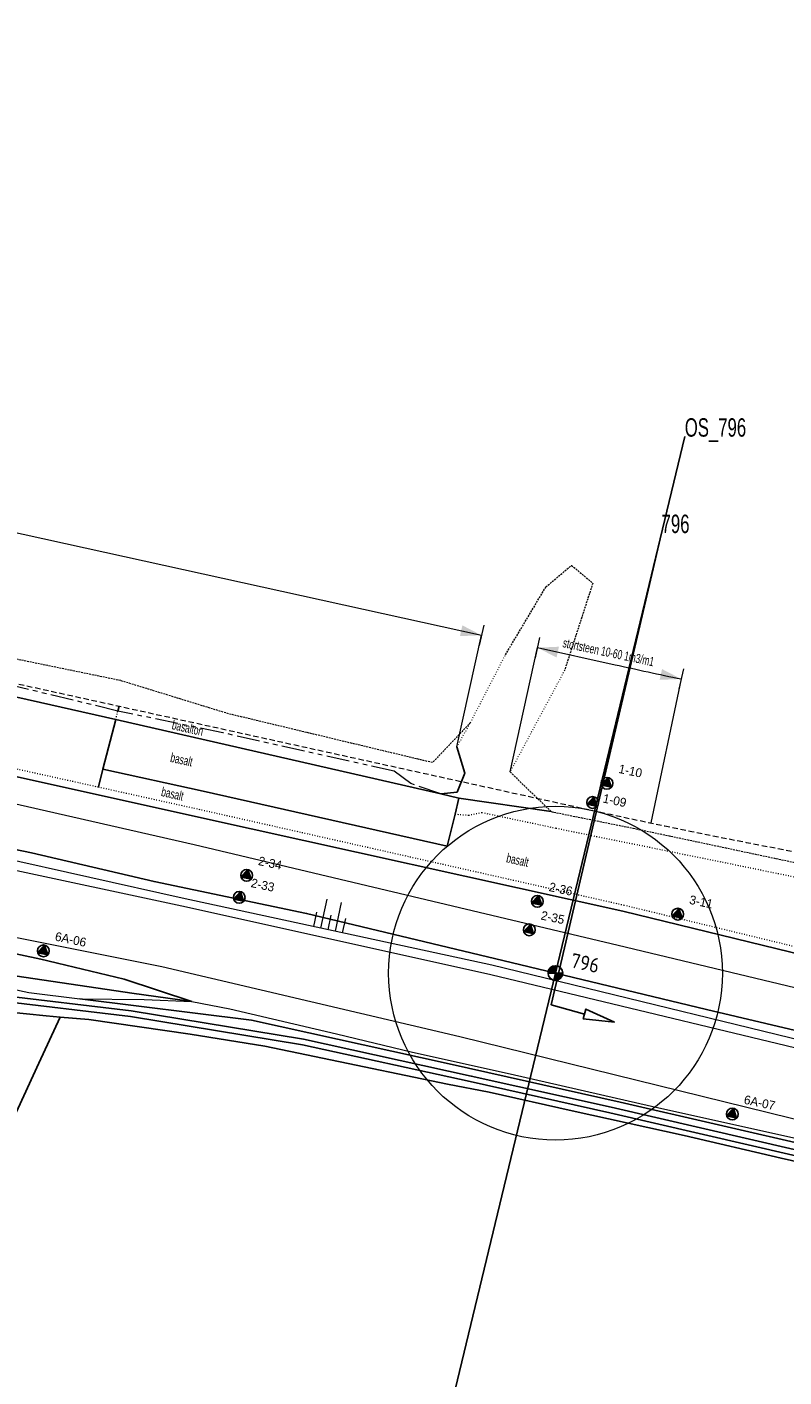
# Model space of a CAD drawing. Header units: metres. Extents: x 63969 to 66720, y 402115 to 403595.
# Tile 13 of 52: x 65232 to 65335, y 403251 to 403435. Entities that reach past the tile are written whole.
import ezdxf
from ezdxf.enums import TextEntityAlignment as Align

# ---------------------------------------------------------------- set-up
doc = ezdxf.new("R2010")
doc.units = ezdxf.units.M
for name, pattern in [('DOT', [0.25, 0, -0.25]), ('HIDDEN', [0.375, 0.25, -0.125]), ('PHANTOM2', [1.25, 0.625, -0.125, 0.125, -0.125, 0.125, -0.125])]:
    doc.linetypes.add(name, pattern=pattern)
doc.layers.get('0').update_dxf_attribs({"linetype": 'CONTINUOUS'})
for name, color, linetype in [('BS-BINNENKRUINLIJN-KPN', 253, 'CONTINUOUS'), ('BS-BINNENTEENLIJN-KPN', 253, 'CONTINUOUS'), ('BS-BOORPUNTEN MET CODE', 2, 'CONTINUOUS'), ('BS-DWP KANT PUIN-STENEN', 253, 'CONTINUOUS'), ('BS-INSTEEK-SLOOT-KPN', 253, 'CONTINUOUS'), ('BS-OVERIG-KPN', 253, 'CONTINUOUS'), ('BS-SCHEIDINGSL-TALUDBEKL-NTZ', 253, 'CONTINUOUS'), ('BS-SCHEIDINGSLIJN-TALUDBEKLEDING', 253, 'CONTINUOUS'), ('BS-STORTSTEENLIJN', 253, 'CONTINUOUS'), ('BS-WATERLIJN-KPN', 253, 'CONTINUOUS'), ('DWARSPROFIEL_LOKATIE', 125, 'CONTINUOUS'), ('DWARSPROFIEL_LOKATIE_INGEMETEN', 1, 'CONTINUOUS'), ('THEORETISCHE_NULLIJN', 125, 'CONTINUOUS')]:
    doc.layers.add(name, color=color, linetype=linetype)
for name, color, linetype, lineweight in [('BS-DIJKPAAL', 2, 'CONTINUOUS', 25), ('BS-DIJKPAALNR', 6, 'CONTINUOUS', 25), ('BS-KANT-KREUKELBERM', 35, 'PHANTOM2', 0), ('BS-KRUINLIJN', 253, 'CONTINUOUS', 0), ('BS-OVERIGE-TEKSTEN', 253, 'CONTINUOUS', 0), ('BS-PERKOENRIJ', 203, 'DOT', 5), ('BS-RASTER', 253, 'RASTER', 0), ('BS-SYMBOOL-TALUD', 253, 'CONTINUOUS', 0), ('BS-TEENLIJN', 253, 'CONTINUOUS', 0), ('BS-TEENSCHOT-INGEMETEN', 11, 'HIDDEN', 13), ('BS-TUSSENBERM', 253, 'CONTINUOUS', 0), ('BS-ZANDLIJN', 2, 'HIDDEN', 20), ('GM-C3D-POINT-BORING @ 1', 2, 'CONTINUOUS', 25), ('GM-C3D-POINT-LABEL_BORING', 7, 'CONTINUOUS', 25)]:
    doc.layers.add(name, color=color, linetype=linetype, lineweight=lineweight)
doc.layers.add('Cirkel ingemeten teen', color=69, linetype='CONTINUOUS', lineweight=9, plot=False)
doc.styles.add('ISO', font='isocp.shx', dxfattribs={"height": 2.5})
doc.linetypes.add('RASTER', pattern='A,3,-2,[200,RASTER,S=0.75,R=0,X=0,Y=0],-2,3', length=10)

# ---------------------------------------------------------------- blocks, each defined once
blk = doc.blocks.new('S03')
at = {"color": 0}
for p, q in [((-2.01, 0), (-2.01, -2.01)), ((-1, 0), (-1, -4.01)), ((0, 0), (0, -2.01)), ((1, 0), (1, -4.01)), ((2.01, 0), (2.01, -2.01))]:
    blk.add_line(p, q, dxfattribs=at)
blk = doc.blocks.new('132')
at = {"layer": 'BS-DIJKPAAL'}
h = blk.add_hatch(color=256, dxfattribs=at)
h.paths.add_polyline_path([(0, 0), (0, 0.1, 0.414214), (-0.1, 0)])
h.paths.add_polyline_path([(0.1, 0), (0, 0), (0, -0.1, 0.414214)])
for p, q in [((-0.1, 0), (0.1, 0)), ((0, -0.1), (0, 0.1))]:
    blk.add_line(p, q, dxfattribs=at)
blk.add_circle((0, 0), 0.1, dxfattribs=at)
blk = doc.blocks.new('PIJLTJE')
at = {"layer": 'DWARSPROFIEL_LOKATIE'}
blk.add_line((0, 4.69), (0, 0), dxfattribs=at)
blk.add_lwpolyline([(0, 8.9), (-0.7, 4.69), (0.7, 4.69)], close=True, dxfattribs=at)
blk = doc.blocks.new('BORING-PBZ')
at = {"layer": 'BS-BOORPUNTEN MET CODE'}
h = blk.add_hatch(color=256, dxfattribs=at)
h.dxf.hatch_style = 1
h.paths.add_polyline_path([(0, 0.8), (-0.69, -0.4), (0.69, -0.4)])
blk.add_lwpolyline([(0, 0.8), (-0.69, -0.4), (0.69, -0.4)], close=True, dxfattribs=at)
blk.add_circle((0, 0), 0.8, dxfattribs=at)
blk = doc.blocks.new('DIM_PIJL')
at = {"layer": 'BS-OVERIGE-TEKSTEN'}
blk.add_line((0, 1.41), (0, -1.41), dxfattribs=at)
at = {"layer": 'BS-OVERIGE-TEKSTEN', "linetype": 'ByBlock'}
blk.add_solid([(-2.83, -0.75), (-2.83, 0.75), (0, 0)], dxfattribs=at)

msp = doc.modelspace()

# ---------------------------------------------------------------- linework, layer by layer
at = {"layer": 'BS-BINNENKRUINLIJN-KPN'}
msp.add_polyline3d([(65228.93, 403309.12, 0), (65233.81, 403308.09, 0), (65245.13, 403305.36, 0), (65254.35, 403302.34, 0)], dxfattribs=at)
at = {"layer": 'BS-BINNENTEENLIJN-KPN'}
msp.add_polyline3d([(65254.35, 403302.34, 0), (65246.18, 403303.47, 0), (65230.62, 403305.79, 0), (65217.67, 403308.89, 0), (65212.87, 403309.68, 0), (65204.08, 403311.68, 0), (65192.74, 403314.18, 0), (65185.08, 403315.6, 0), (65177.83, 403317.46, 0), (65173.48, 403318.16, 0), (65171.65, 403318.46, 0), (65169.67, 403317.52, 0), (65168.14, 403316.42, 0), (65165.88, 403316.59, 0), (65164.23, 403318.18, 0), (65162.83, 403320.27, 0), (65160.69, 403321.05, 0), (65151.79, 403322.84, 0), (65141.6, 403325.31, 0), (65133.77, 403327.05, 0), (65126.69, 403328.33, 0), (65121.83, 403329.38, 0), (65117.3, 403330.53, 0)], dxfattribs=at)
at = {"layer": 'BS-INSTEEK-SLOOT-KPN'}
for points in [[(65239.14, 403302.71, 0), (65262.48, 403299.79, 0), (65289.31, 403293.85, 0), (65312.55, 403288.64, 0), (65339.31, 403282.48, 0), (65362.59, 403276.92, 0), (65383.13, 403272.45, 0), (65398.65, 403268.85, 0)], [(65236.43, 403300.22, 0), (65234.53, 403300.38, 0), (65226.5, 403301.21, 0), (65224.95, 403301.05, 0), (65223.78, 403300.47, 0), (65223.03, 403299.31, 0), (65217.1, 403286.38, 0)], [(65397.28, 403266.28, 0), (65381.81, 403270.03, 0), (65363.15, 403274.37, 0), (65347.91, 403277.99, 0), (65334.43, 403281.03, 0), (65321.25, 403284.12, 0), (65306.05, 403287.45, 0), (65294.77, 403289.99, 0), (65289.1, 403291.09, 0), (65277.76, 403293.46, 0), (65264.29, 403296.25, 0), (65254.11, 403297.88, 0), (65240.33, 403299.89, 0), (65236.43, 403300.22, 0)]]:
    msp.add_polyline3d(points, dxfattribs=at)
at = {"layer": 'BS-KANT-KREUKELBERM', "ltscale": 5}
msp.add_lwpolyline([(65288.18, 403330.55), (65284.11, 403331.95), (65281.84, 403333.63), (65258.57, 403338.84), (65244.3, 403341.8), (65205.79, 403351.11), (65159.93, 403360.17), (65117.3, 403368.97), (65060.69, 403380.6), (65013.29, 403390.88), (64949.79, 403404.23), (64912.13, 403411.58), (64865.15, 403421.43), (64836.24, 403427.82)], dxfattribs=at)
at = {"layer": 'BS-KRUINLIJN', "flags": 128}
msp.add_lwpolyline([(65697.32, 403211.99), (65643.67, 403227.1), (65595.61, 403238.15), (65545.65, 403248.91), (65499.33, 403259.46), (65448.22, 403270.5), (65399.78, 403281.79), (65348.15, 403293.18), (65294.97, 403305.95), (65253.63, 403315.14), (65202.4, 403326.12), (65155.63, 403335.86), (65102.82, 403347.05), (65056.28, 403356.73), (65004.16, 403368.6), (64959.16, 403377.84), (64911.95, 403388.17)], dxfattribs=at)
at = {"layer": 'BS-KRUINLIJN'}
for points in [[(65697.32, 403211.99, 0), (65643.67, 403227.1, 0), (65595.61, 403238.15, 0), (65545.65, 403248.91, 0), (65499.33, 403259.46, 0), (65448.22, 403270.5, 0), (65399.78, 403281.79, 0), (65348.15, 403293.18, 0), (65294.97, 403305.95, 0), (65253.63, 403315.14, 0), (65202.4, 403326.12, 0), (65155.63, 403335.86, 0), (65102.82, 403347.05, 0), (65056.28, 403356.73, 0), (65004.16, 403368.6, 0), (64959.16, 403377.84, 0), (64911.95, 403388.17, 0)], [(65697.72, 403213.32, 0), (65644.08, 403228.47, 0), (65595.76, 403239.09, 0), (65545.95, 403250.12, 0), (65499.7, 403260.5, 0), (65448.56, 403271.87, 0), (65400.05, 403282.7, 0), (65348.63, 403294.23, 0), (65295.11, 403307.28, 0), (65253.05, 403316.38, 0), (65202.77, 403327.6, 0), (65155.21, 403337.31, 0), (65103.69, 403348.13, 0), (65056.36, 403358.1, 0), (65005.05, 403369.45, 0), (64959.57, 403379.23, 0), (64912.69, 403389.39, 0)]]:
    msp.add_polyline3d(points, dxfattribs=at)
at = {"layer": 'BS-OVERIG-KPN'}
msp.add_polyline3d([(65217.1, 403286.38, 0), (65227.87, 403281.74, 0), (65233.56, 403293.97, 0), (65236.43, 403300.22, 0)], dxfattribs=at)
at = {"layer": 'BS-OVERIGE-TEKSTEN'}
for p, q in [((65290.38, 403336.95), (65293.72, 403352.1)), ((65297.6, 403333.53), (65301.32, 403350.42)), ((65320.86, 403346.16), (65316.74, 403326.59))]:
    msp.add_line(p, q, dxfattribs=at)
msp.add_lwpolyline([(65215.36, 403369.35), (65293.72, 403352.1)], dxfattribs=at)
msp.add_lwpolyline([(65301.32, 403350.42), (65311.87, 403348.1, 0.002345), (65320.86, 403346.16, 0.002345)], format="xyb", dxfattribs=at)
at = {"layer": 'BS-PERKOENRIJ'}
for points in [[(64910.9, 403402.33), (64962.64, 403391.36), (65010.94, 403381.14), (65058.85, 403370.77), (65115.09, 403358.79), (65157.77, 403349.65), (65207.69, 403339), (65241.64, 403331.49), (65255.32, 403328.46), (65313.08, 403315.44), (65351.28, 403306.18), (65406.25, 403295.99), (65453.09, 403287.33), (65502.06, 403275.38), (65550.77, 403263.43), (65555.5, 403262.26), (65600.09, 403251.37), (65647.61, 403239.66), (65699.76, 403226.12)], [(65290.38, 403336.95), (65292.23, 403340.26), (65296.98, 403349.45)], [(65305.01, 403347.33), (65297.6, 403333.53)], [(65244, 403340.65), (65244.3, 403341.8)], [(65290.13, 403327.8), (65291.98, 403327.65), (65293.78, 403328.02), (65303.84, 403325.89)], [(65303.84, 403325.89), (65350.8, 403316.31), (65410.07, 403306.7), (65449.93, 403298.84)]]:
    msp.add_lwpolyline(points, dxfattribs=at)
at = {"layer": 'BS-RASTER', "flags": 128}
msp.add_lwpolyline([(64747.48, 403346.14), (64729.68, 403334.51), (64717.34, 403328.89), (64714.44, 403327.01), (64712.08, 403323.83), (64714.03, 403314.83), (64717.92, 403307.09), (64723.83, 403299.69), (64733.81, 403293.37), (64738.73, 403297.94), (64754.04, 403316.89), (64761.89, 403326.39), (64774.47, 403341.26), (64789.17, 403358.37), (64797.37, 403367.78), (64804.91, 403376.16), (64811.43, 403383.93), (64813.9, 403386.64), (64815.65, 403387.99), (64817.68, 403388.86), (64820.65, 403389.76), (64824.06, 403390.35), (64827.49, 403390.88), (64830.23, 403391.09), (64834.34, 403391.35), (64837.57, 403391.15), (64839.48, 403390.96), (64850.33, 403389.16), (64866.06, 403385.95), (64883.18, 403381.98), (64896.37, 403379.34), (64911.24, 403376.16), (64926.93, 403372.77), (64944.88, 403368.72), (64962.52, 403364.93), (64980.23, 403361.08), (64996.68, 403357.43), (65007.03, 403355.12), (65016, 403353.21), (65026.07, 403351.12), (65038.13, 403348.62), (65054.64, 403345.09), (65074.77, 403340.9), (65092.72, 403337.13), (65111.01, 403333.14), (65117.3, 403330.53), (65122.35, 403327.37), (65129.18, 403323.35), (65134.54, 403321.45), (65144.56, 403317.55), (65153.05, 403314.66), (65163.71, 403310.09), (65168.78, 403308.86), (65173.13, 403307.98), (65175.29, 403307.44), (65176.61, 403307.37), (65179.12, 403307.3), (65184.27, 403307.91), (65196.95, 403309.51), (65198.45, 403309.52), (65202.27, 403308.89), (65209.16, 403307.24), (65216.59, 403306.14), (65221.27, 403305.81), (65223.56, 403305.41), (65232.17, 403303.56), (65239.14, 403302.71), (65247.89, 403302.58), (65254.35, 403302.34), (65259.5, 403301.35), (65274.02, 403297.93), (65284.36, 403295.46), (65297.61, 403292.48), (65316.82, 403288.12), (65336.97, 403283.64), (65354.26, 403279.54), (65376.32, 403274.61), (65393.36, 403270.6), (65399.35, 403269.37), (65421.31, 403264.52), (65443.29, 403259.7), (65470.8, 403253.38), (65492.38, 403248.16), (65508.8, 403244.79), (65538.21, 403238.19), (65553.36, 403234.64), (65558.51, 403233.5), (65583.34, 403228.14), (65604.02, 403223.78), (65625.79, 403219.02), (65639.28, 403215.87), (65647.34, 403213.53), (65649.91, 403212.76), (65660.01, 403210.09), (65680.2, 403203.86), (65700.68, 403197.83), (65721.35, 403191.46), (65735.12, 403187.69), (65759, 403180.59), (65778.85, 403174.77), (65788.57, 403172.09), (65805.1, 403166.87), (65823.5, 403161.27), (65837.19, 403157.37), (65851.66, 403153.05), (65863.84, 403149.49), (65867.69, 403148.18), (65876.86, 403145.89), (65888.82, 403142.03), (65892.65, 403139.29), (65894.62, 403136.96), (65899.21, 403130.93)], dxfattribs=at)
at = {"layer": 'BS-SCHEIDINGSL-TALUDBEKL-NTZ'}
for points in [[(65244.3, 403341.8, 0), (65244.47, 403342.46, 0)], [(65290.65, 403329.98, 0), (65303.2, 403328.13, 0)]]:
    msp.add_polyline3d(points, dxfattribs=at)
at = {"layer": 'BS-SCHEIDINGSLIJN-TALUDBEKLEDING'}
for points in [[(65699.67, 403225.19), (65647.45, 403238.73), (65599.78, 403250.54), (65555.42, 403261.23), (65550.38, 403262.45), (65501.9, 403274.47), (65452.91, 403286.41), (65406.18, 403295.06), (65350.98, 403305.34), (65312.93, 403314.62), (65255.25, 403327.39), (65207.32, 403338.01), (65157.89, 403348.63), (65115.13, 403357.66), (65058.92, 403369.75), (65010.57, 403380.02), (64962.31, 403390.38), (64910.46, 403401.33)], [(65147.09, 403360.03), (65147.31, 403362.24), (65159.28, 403359.83), (65199.4, 403350.73), (65244, 403340.65), (65242.26, 403333.91), (65241.64, 403331.49)], [(65242.26, 403333.91), (65255.87, 403330.9), (65289.06, 403323.42), (65290.13, 403327.8), (65290.65, 403329.98), (65288.18, 403330.55), (65244, 403340.65)]]:
    msp.add_lwpolyline(points, dxfattribs=at)
at = {"layer": 'BS-STORTSTEENLIJN'}
msp.add_polyline3d([(65288.18, 403330.55, 0), (65290.4, 403330.78, 0), (65291.47, 403333.35, 0), (65290.38, 403336.95, 0)], dxfattribs=at)
at = {"layer": 'BS-TEENLIJN'}
msp.add_polyline3d([(64911.29, 403379.02, 0), (64956.79, 403369.38, 0), (65006.26, 403358.51, 0), (65054.56, 403348.26, 0), (65102.81, 403338.18, 0), (65152.81, 403327.54, 0), (65202.19, 403316.67, 0), (65250.29, 403307.1, 0), (65290.79, 403297.56, 0), (65344.67, 403284.28, 0), (65397.93, 403273.01, 0), (65445.8, 403261.8, 0), (65497.11, 403249.92, 0), (65543.71, 403239.7, 0), (65592.91, 403229.05, 0), (65641.38, 403218.44, 0), (65685.56, 403205.26, 0)], dxfattribs=at)
at = {"layer": 'BS-TEENSCHOT-INGEMETEN', "ltscale": 3}
msp.add_lwpolyline([(65211.06, 403349.82), (65307.57, 403328.57, 0.015072), (65366.8, 403317.39), (65401.21, 403311.96)], format="xyb", dxfattribs=at)
at = {"layer": 'BS-TUSSENBERM'}
msp.add_lwpolyline([(65698.64, 403218.8), (65646.08, 403233.69), (65598.78, 403244.44), (65549.11, 403255.01), (65501.58, 403266.55), (65450.53, 403277.63), (65405.6, 403288.3), (65349.56, 403301.01), (65312.28, 403309.96), (65254.68, 403323.63), (65206.74, 403334.54), (65157.17, 403345), (65113.63, 403353.45), (65057.36, 403364.56), (65009.47, 403375.32), (64960.45, 403385.33), (64909.32, 403396.67)], dxfattribs=at)
at = {"layer": 'BS-WATERLIJN-KPN'}
for points in [[(65153.58, 403153.51, 0), (65158.46, 403164.2, 0), (65170.47, 403190.34, 0), (65183.63, 403218.65, 0), (65198.41, 403250.24, 0), (65211.01, 403277.4, 0), (65221.6, 403300.68, 0), (65222.26, 403301.74, 0), (65223.11, 403302.41, 0), (65225.02, 403302.85, 0), (65227.69, 403302.48, 0), (65246, 403300.27, 0), (65269.37, 403296.45, 0), (65292.17, 403291.44, 0), (65311.16, 403287.19, 0), (65336.02, 403281.46, 0), (65352.06, 403277.84, 0), (65377.75, 403271.99, 0), (65397.85, 403267.28, 0)], [(65397.95, 403268.12, 0), (65377.93, 403272.75, 0), (65352.23, 403278.6, 0), (65336.2, 403282.22, 0), (65311.33, 403287.95, 0), (65292.33, 403292.2, 0), (65269.52, 403297.22, 0), (65246.11, 403301.05, 0), (65227.8, 403303.25, 0)]]:
    msp.add_polyline3d(points, dxfattribs=at)
at = {"layer": 'BS-ZANDLIJN'}
msp.add_lwpolyline([(65303.2, 403328.13), (65314.34, 403325.88), (65351.13, 403318.08), (65410.39, 403308.47), (65454.25, 403299.75), (65504.95, 403287.48), (65552.89, 403275.54), (65568.73, 403271.56)], dxfattribs=at)
for points in [[(65292.23, 403340.26, 0), (65287.06, 403334.79, 0), (65259.33, 403341.43, 0), (65244.68, 403345.93, 0), (65206.87, 403353.71, 0), (65160.87, 403364.1, 0), (65119.03, 403371.4, 0), (65117.32, 403373.12, 0), (65061.99, 403384.81, 0), (65013.85, 403395.24, 0), (64964.75, 403405.28, 0), (64912.09, 403415.9, 0), (64865.21, 403425.81, 0), (64836.34, 403431.18, 0), (64820.79, 403439.59, 0), (64809.42, 403441.65, 0), (64804.36, 403441.58, 0), (64793.19, 403429.16, 0)], [(65296.98, 403349.45, 0), (65302.47, 403358.66, 0), (65305.95, 403361.6, 0), (65308.85, 403359.18, 0), (65305.01, 403347.33, 0)], [(65297.6, 403333.53, 0), (65303.2, 403328.13, 0)]]:
    msp.add_polyline3d(points, dxfattribs=at)
at = {"layer": 'Cirkel ingemeten teen'}
msp.add_circle((65303.78, 403306.18), 22.68, dxfattribs=at)
at = {"layer": 'DWARSPROFIEL_LOKATIE'}
msp.add_polyline3d([(65321.35, 403379.09, 0), (65286.2, 403233.27, 0)], dxfattribs=at)
at = {"layer": 'DWARSPROFIEL_LOKATIE_INGEMETEN'}
msp.add_lwpolyline([(65318.2, 403365.99), (65303.21, 403301.88)], dxfattribs=at)
at = {"layer": 'THEORETISCHE_NULLIJN', "flags": 128}
msp.add_lwpolyline([(65345.25, 403296.29), (65324.32, 403301.23), (65297.74, 403307.64), (65269.94, 403314.31), (65249.21, 403318.63), (65232.55, 403322.53), (65211.11, 403326.95), (65195.64, 403330.4), (65174.11, 403334.86), (65148.87, 403340.18), (65124.78, 403344.68), (65105.74, 403348.63), (65088.71, 403352.17), (65072.22, 403355.36), (65051.98, 403359.86), (65029.95, 403364.74), (65008.29, 403369.65), (64990.86, 403373.33), (64971.32, 403377.4), (64946.88, 403383.04)], dxfattribs=at)

# ---------------------------------------------------------------- block references
at = {"layer": 'BS-DIJKPAAL', "xscale": 10, "yscale": 10, "zscale": 10}
msp.add_blockref('132', (65303.76, 403306.19), dxfattribs=at)
at = {"layer": 'BS-DWP KANT PUIN-STENEN', "rotation": 254.5363054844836}
msp.add_blockref('PIJLTJE', (65303.21, 403301.88), dxfattribs=at)
at = {"layer": 'BS-OVERIGE-TEKSTEN', "rotation": 347.4953032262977}
for p in [(65293.72, 403352.1), (65320.86, 403346.16)]:
    msp.add_blockref('DIM_PIJL', p, dxfattribs=at)
at = {"layer": 'BS-OVERIGE-TEKSTEN', "xscale": -1, "rotation": 347.4953032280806}
msp.add_blockref('DIM_PIJL', (65301.32, 403350.42), dxfattribs=at)
at = {"layer": 'BS-SYMBOOL-TALUD', "rotation": 167.7938398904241}
msp.add_blockref('S03', (65272.88, 403312.09), dxfattribs=at)
at = {"layer": 'GM-C3D-POINT-BORING @ 1', "rotation": 348}
for p in [(65310.77, 403331.99), (65308.82, 403329.38), (65261.8, 403319.47), (65260.79, 403316.48), (65301.31, 403315.94), (65320.39, 403314.2), (65300.21, 403312.07), (65234.17, 403309.21), (65327.81, 403287.03)]:
    msp.add_blockref('BORING-PBZ', p, dxfattribs=at)

# ---------------------------------------------------------------- texts
at = {"layer": 'BS-DIJKPAALNR', "style": 'ISO'}
msp.add_text('796', height=2, rotation=348.0032, dxfattribs=at).set_placement((65305.7, 403306.98))
at = {"layer": 'BS-OVERIGE-TEKSTEN', "width": 0.68}
for s, rotation, p in [('stortsteen 10-60 1m3/m1', 347.9871, (65310.99, 403349.82)), ('basalton', 347.2984, (65253.79, 403339.52)), ('basalt', 347.2984, (65252.96, 403335.22)), ('basalt', 347.2984, (65251.72, 403330.57)), ('basalt', 347.2984, (65298.63, 403321.57))]:
    msp.add_text(s, height=1.25, rotation=rotation, dxfattribs=at).set_placement(p, align=Align.MIDDLE)
at = {"layer": 'DWARSPROFIEL_LOKATIE', "width": 0.68}
msp.add_text('OS_796', height=2.5, dxfattribs=at).set_placement((65321.35, 403379.09))
at = {"layer": 'DWARSPROFIEL_LOKATIE_INGEMETEN', "width": 0.68}
msp.add_text('796', height=2.5, dxfattribs=at).set_placement((65318.2, 403365.99))
at = {"layer": 'GM-C3D-POINT-LABEL_BORING', "linetype": 'ByBlock', "char_height": 1.2, "attachment_point": 4, "rotation": 348.0032}
for s, insert in [('1-10', (65312.39, 403333.99)), ('1-09', (65310.25, 403329.97)), ('2-34', (65263.42, 403321.47)), ('2-33', (65262.41, 403318.48)), ('2-36', (65302.93, 403317.94)), ('3-11', (65322.01, 403316.2)), ('2-35', (65301.83, 403314.07)), ('6A-06', (65235.79, 403311.21)), ('6A-07', (65329.43, 403289.03))]:
    msp.add_mtext(s, dxfattribs=dict(at, insert=insert))

doc.saveas('drawing.dxf')
